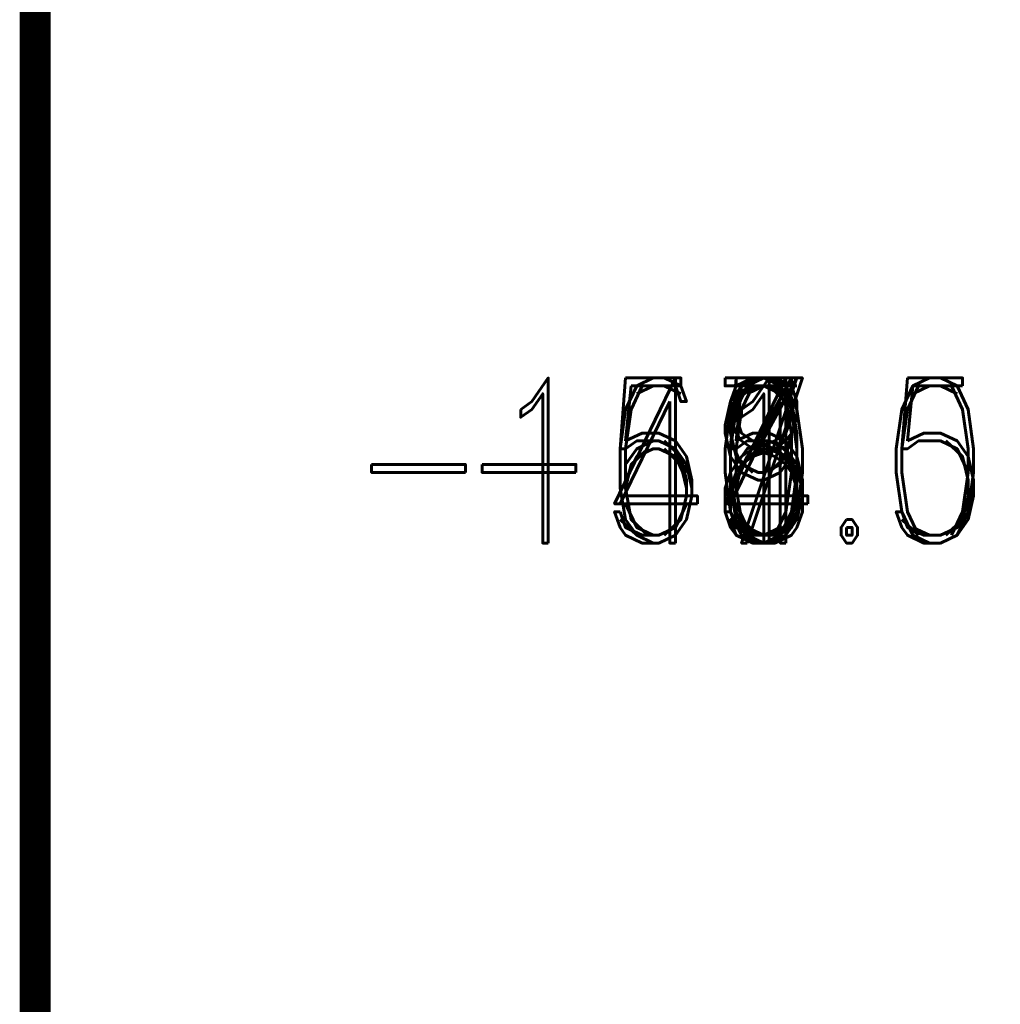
# Model space of a CAD drawing. Extents: x -2 to 113, y -136 to 16.
# Tile 27 of 256: x 0 to 6, y -89 to -83. Entities that reach past the tile are written whole.
import ezdxf
from ezdxf.enums import TextEntityAlignment as Align

# ---------------------------------------------------------------- set-up
doc = ezdxf.new("R2010")
doc.units = 0
doc.header["$MEASUREMENT"] = 0
doc.linetypes.add('SOLID', pattern=[0])
doc.layers.get('0').update_dxf_attribs({"linetype": 'SOLID'})
for name, color, linetype in [('1', 7, 'SOLID'), ('10', 7, 'SOLID'), ('11', 7, 'SOLID'), ('12', 7, 'SOLID'), ('13', 7, 'SOLID'), ('14', 7, 'SOLID'), ('15', 7, 'SOLID'), ('16', 7, 'SOLID'), ('17', 7, 'SOLID'), ('18', 7, 'SOLID'), ('19', 7, 'SOLID'), ('2', 7, 'SOLID'), ('20', 7, 'SOLID'), ('21', 7, 'SOLID'), ('22', 7, 'SOLID'), ('23', 7, 'SOLID'), ('24', 7, 'SOLID'), ('25', 7, 'SOLID'), ('26', 7, 'SOLID'), ('27', 7, 'SOLID'), ('28', 7, 'SOLID'), ('29', 7, 'SOLID'), ('3', 7, 'SOLID'), ('30', 7, 'SOLID'), ('31', 7, 'SOLID'), ('32', 7, 'SOLID'), ('33', 7, 'SOLID'), ('34', 7, 'SOLID'), ('35', 7, 'SOLID'), ('36', 7, 'SOLID'), ('37', 7, 'SOLID'), ('38', 7, 'SOLID'), ('39', 7, 'SOLID'), ('4', 7, 'SOLID'), ('40', 7, 'SOLID'), ('41', 7, 'SOLID'), ('42', 7, 'SOLID'), ('43', 7, 'SOLID'), ('44', 7, 'SOLID'), ('45', 7, 'SOLID'), ('46', 7, 'SOLID'), ('47', 7, 'SOLID'), ('48', 7, 'SOLID'), ('49', 7, 'SOLID'), ('5', 7, 'SOLID'), ('50', 7, 'SOLID'), ('51', 7, 'SOLID'), ('52', 7, 'SOLID'), ('53', 7, 'SOLID'), ('54', 7, 'SOLID'), ('55', 7, 'SOLID'), ('56', 7, 'SOLID'), ('57', 7, 'SOLID'), ('58', 7, 'SOLID'), ('59', 7, 'SOLID'), ('6', 7, 'SOLID'), ('60', 7, 'SOLID'), ('61', 7, 'SOLID'), ('62', 7, 'SOLID'), ('63', 7, 'SOLID'), ('64', 7, 'SOLID'), ('65', 7, 'SOLID'), ('66', 7, 'SOLID'), ('67', 7, 'SOLID'), ('68', 7, 'SOLID'), ('7', 7, 'SOLID'), ('8', 7, 'SOLID'), ('9', 7, 'SOLID')]:
    doc.layers.add(name, color=color, linetype=linetype)
doc.styles.add('ROMAND', font='romand', dxfattribs={"height": 1})

msp = doc.modelspace()

# ---------------------------------------------------------------- linework, layer by layer
at = {"linetype": 'Continuous'}
msp.add_line((-0.2175, -25.6385), (-0.2175, -125.6385), dxfattribs=at)
msp.add_line((-0.2175, -25.6385), (-0.2175, -125.6385), dxfattribs=at)
at = {"color": 7, "linetype": 'SOLID', "const_width": 0.2059}
msp.add_lwpolyline([(-0.2175, -125.6385), (111.5472, -125.6385), (111.5472, 10.2438), (-0.2175, 10.2438), (-0.2175, -125.6385)], dxfattribs=at)
at = {"layer": '1', "color": 7, "linetype": 'SOLID', "const_width": 0.2059}
msp.add_lwpolyline([(-0.2175, -125.6385), (111.5472, -125.6385), (111.5472, 10.2438), (-0.2175, 10.2438), (-0.2175, -125.6385)], dxfattribs=at)
at = {"layer": '10', "color": 7, "linetype": 'SOLID', "const_width": 0.2059}
msp.add_lwpolyline([(-0.2175, -125.6385), (111.5472, -125.6385), (111.5472, 10.2438), (-0.2175, 10.2438), (-0.2175, -125.6385)], dxfattribs=at)
at = {"layer": '11', "color": 7, "linetype": 'SOLID', "const_width": 0.2059}
msp.add_lwpolyline([(-0.2175, -125.6385), (111.5472, -125.6385), (111.5472, 10.2438), (-0.2175, 10.2438), (-0.2175, -125.6385)], dxfattribs=at)
at = {"layer": '12', "color": 7, "linetype": 'SOLID', "const_width": 0.2059}
msp.add_lwpolyline([(-0.2175, -125.6385), (111.5472, -125.6385), (111.5472, 10.2438), (-0.2175, 10.2438), (-0.2175, -125.6385)], dxfattribs=at)
at = {"layer": '13', "color": 7, "linetype": 'SOLID', "const_width": 0.2059}
msp.add_lwpolyline([(-0.2175, -125.6385), (111.5472, -125.6385), (111.5472, 10.2438), (-0.2175, 10.2438), (-0.2175, -125.6385)], dxfattribs=at)
at = {"layer": '14', "color": 7, "linetype": 'SOLID', "const_width": 0.2059}
msp.add_lwpolyline([(-0.2175, -125.6385), (111.5472, -125.6385), (111.5472, 10.2438), (-0.2175, 10.2438), (-0.2175, -125.6385)], dxfattribs=at)
at = {"layer": '15', "color": 7, "linetype": 'SOLID', "const_width": 0.2059}
msp.add_lwpolyline([(-0.2175, -125.6385), (111.5472, -125.6385), (111.5472, 10.2438), (-0.2175, 10.2438), (-0.2175, -125.6385)], dxfattribs=at)
at = {"layer": '16', "color": 7, "linetype": 'SOLID', "const_width": 0.2059}
msp.add_lwpolyline([(-0.2175, -125.6385), (111.5472, -125.6385), (111.5472, 10.2438), (-0.2175, 10.2438), (-0.2175, -125.6385)], dxfattribs=at)
at = {"layer": '17', "color": 7, "linetype": 'SOLID', "const_width": 0.2059}
msp.add_lwpolyline([(-0.2175, -125.6385), (111.5472, -125.6385), (111.5472, 10.2438), (-0.2175, 10.2438), (-0.2175, -125.6385)], dxfattribs=at)
at = {"layer": '18', "color": 7, "linetype": 'SOLID', "const_width": 0.2059}
msp.add_lwpolyline([(-0.2175, -125.6385), (111.5472, -125.6385), (111.5472, 10.2438), (-0.2175, 10.2438), (-0.2175, -125.6385)], dxfattribs=at)
at = {"layer": '19', "color": 7, "linetype": 'SOLID', "const_width": 0.2059}
msp.add_lwpolyline([(-0.2175, -125.6385), (111.5472, -125.6385), (111.5472, 10.2438), (-0.2175, 10.2438), (-0.2175, -125.6385)], dxfattribs=at)
at = {"layer": '2', "color": 7, "linetype": 'SOLID', "const_width": 0.2059}
msp.add_lwpolyline([(-0.2175, -125.6385), (111.5472, -125.6385), (111.5472, 10.2438), (-0.2175, 10.2438), (-0.2175, -125.6385)], dxfattribs=at)
at = {"layer": '20', "color": 7, "linetype": 'SOLID', "const_width": 0.2059}
msp.add_lwpolyline([(-0.2175, -125.6385), (111.5472, -125.6385), (111.5472, 10.2438), (-0.2175, 10.2438), (-0.2175, -125.6385)], dxfattribs=at)
at = {"layer": '21', "color": 7, "linetype": 'SOLID', "const_width": 0.2059}
msp.add_lwpolyline([(-0.2175, -125.6385), (111.5472, -125.6385), (111.5472, 10.2438), (-0.2175, 10.2438), (-0.2175, -125.6385)], dxfattribs=at)
at = {"layer": '22', "color": 7, "linetype": 'SOLID', "const_width": 0.2059}
msp.add_lwpolyline([(-0.2175, -125.6385), (111.5472, -125.6385), (111.5472, 10.2438), (-0.2175, 10.2438), (-0.2175, -125.6385)], dxfattribs=at)
at = {"layer": '23', "color": 7, "linetype": 'SOLID', "const_width": 0.2059}
msp.add_lwpolyline([(-0.2175, -125.6385), (111.5472, -125.6385), (111.5472, 10.2438), (-0.2175, 10.2438), (-0.2175, -125.6385)], dxfattribs=at)
at = {"layer": '24', "color": 7, "linetype": 'SOLID', "const_width": 0.2059}
msp.add_lwpolyline([(-0.2175, -125.6385), (111.5472, -125.6385), (111.5472, 10.2438), (-0.2175, 10.2438), (-0.2175, -125.6385)], dxfattribs=at)
at = {"layer": '25', "color": 7, "linetype": 'SOLID', "const_width": 0.2059}
msp.add_lwpolyline([(-0.2175, -125.6385), (111.5472, -125.6385), (111.5472, 10.2438), (-0.2175, 10.2438), (-0.2175, -125.6385)], dxfattribs=at)
at = {"layer": '26', "color": 7, "linetype": 'SOLID', "const_width": 0.2059}
msp.add_lwpolyline([(-0.2175, -125.6385), (111.5472, -125.6385), (111.5472, 10.2438), (-0.2175, 10.2438), (-0.2175, -125.6385)], dxfattribs=at)
at = {"layer": '27', "color": 7, "linetype": 'SOLID', "const_width": 0.2059}
msp.add_lwpolyline([(-0.2175, -125.6385), (111.5472, -125.6385), (111.5472, 10.2438), (-0.2175, 10.2438), (-0.2175, -125.6385)], dxfattribs=at)
at = {"layer": '28', "color": 7, "linetype": 'SOLID', "const_width": 0.2059}
msp.add_lwpolyline([(-0.2175, -125.6385), (111.5472, -125.6385), (111.5472, 10.2438), (-0.2175, 10.2438), (-0.2175, -125.6385)], dxfattribs=at)
at = {"layer": '29', "color": 7, "linetype": 'SOLID', "const_width": 0.2059}
msp.add_lwpolyline([(-0.2175, -125.6385), (111.5472, -125.6385), (111.5472, 10.2438), (-0.2175, 10.2438), (-0.2175, -125.6385)], dxfattribs=at)
at = {"layer": '3', "color": 7, "linetype": 'SOLID', "const_width": 0.2059}
msp.add_lwpolyline([(-0.2175, -125.6385), (111.5472, -125.6385), (111.5472, 10.2438), (-0.2175, 10.2438), (-0.2175, -125.6385)], dxfattribs=at)
at = {"layer": '30', "color": 7, "linetype": 'SOLID', "const_width": 0.2059}
msp.add_lwpolyline([(-0.2175, -125.6385), (111.5472, -125.6385), (111.5472, 10.2438), (-0.2175, 10.2438), (-0.2175, -125.6385)], dxfattribs=at)
at = {"layer": '31', "color": 7, "linetype": 'SOLID', "const_width": 0.2059}
msp.add_lwpolyline([(-0.2175, -125.6385), (111.5472, -125.6385), (111.5472, 10.2438), (-0.2175, 10.2438), (-0.2175, -125.6385)], dxfattribs=at)
at = {"layer": '32', "color": 7, "linetype": 'SOLID', "const_width": 0.2059}
msp.add_lwpolyline([(-0.2175, -125.6385), (111.5472, -125.6385), (111.5472, 10.2438), (-0.2175, 10.2438), (-0.2175, -125.6385)], dxfattribs=at)
at = {"layer": '33', "color": 7, "linetype": 'SOLID', "const_width": 0.2059}
msp.add_lwpolyline([(-0.2175, -125.6385), (111.5472, -125.6385), (111.5472, 10.2438), (-0.2175, 10.2438), (-0.2175, -125.6385)], dxfattribs=at)
at = {"layer": '34', "color": 7, "linetype": 'SOLID', "const_width": 0.2059}
msp.add_lwpolyline([(-0.2175, -125.6385), (111.5472, -125.6385), (111.5472, 10.2438), (-0.2175, 10.2438), (-0.2175, -125.6385)], dxfattribs=at)
at = {"layer": '35', "color": 7, "linetype": 'SOLID', "const_width": 0.2059}
msp.add_lwpolyline([(-0.2175, -125.6385), (111.5472, -125.6385), (111.5472, 10.2438), (-0.2175, 10.2438), (-0.2175, -125.6385)], dxfattribs=at)
at = {"layer": '36', "color": 7, "linetype": 'SOLID', "const_width": 0.2059}
msp.add_lwpolyline([(-0.2175, -125.6385), (111.5472, -125.6385), (111.5472, 10.2438), (-0.2175, 10.2438), (-0.2175, -125.6385)], dxfattribs=at)
at = {"layer": '37', "color": 7, "linetype": 'SOLID', "const_width": 0.2059}
msp.add_lwpolyline([(-0.2175, -125.6385), (111.5472, -125.6385), (111.5472, 10.2438), (-0.2175, 10.2438), (-0.2175, -125.6385)], dxfattribs=at)
at = {"layer": '38', "color": 7, "linetype": 'SOLID', "const_width": 0.2059}
msp.add_lwpolyline([(-0.2175, -125.6385), (111.5472, -125.6385), (111.5472, 10.2438), (-0.2175, 10.2438), (-0.2175, -125.6385)], dxfattribs=at)
at = {"layer": '39', "color": 7, "linetype": 'SOLID', "const_width": 0.2059}
msp.add_lwpolyline([(-0.2175, -125.6385), (111.5472, -125.6385), (111.5472, 10.2438), (-0.2175, 10.2438), (-0.2175, -125.6385)], dxfattribs=at)
at = {"layer": '4', "color": 7, "linetype": 'SOLID', "const_width": 0.2059}
msp.add_lwpolyline([(-0.2175, -125.6385), (111.5472, -125.6385), (111.5472, 10.2438), (-0.2175, 10.2438), (-0.2175, -125.6385)], dxfattribs=at)
at = {"layer": '40', "color": 7, "linetype": 'SOLID', "const_width": 0.2059}
msp.add_lwpolyline([(-0.2175, -125.6385), (111.5472, -125.6385), (111.5472, 10.2438), (-0.2175, 10.2438), (-0.2175, -125.6385)], dxfattribs=at)
at = {"layer": '41', "color": 7, "linetype": 'SOLID', "const_width": 0.2059}
msp.add_lwpolyline([(-0.2175, -125.6385), (111.5472, -125.6385), (111.5472, 10.2438), (-0.2175, 10.2438), (-0.2175, -125.6385)], dxfattribs=at)
at = {"layer": '42', "color": 7, "linetype": 'SOLID', "const_width": 0.2059}
msp.add_lwpolyline([(-0.2175, -125.6385), (111.5472, -125.6385), (111.5472, 10.2438), (-0.2175, 10.2438), (-0.2175, -125.6385)], dxfattribs=at)
at = {"layer": '43', "color": 7, "linetype": 'SOLID', "const_width": 0.2059}
msp.add_lwpolyline([(-0.2175, -125.6385), (111.5472, -125.6385), (111.5472, 10.2438), (-0.2175, 10.2438), (-0.2175, -125.6385)], dxfattribs=at)
at = {"layer": '44', "color": 7, "linetype": 'SOLID', "const_width": 0.2059}
msp.add_lwpolyline([(-0.2175, -125.6385), (111.5472, -125.6385), (111.5472, 10.2438), (-0.2175, 10.2438), (-0.2175, -125.6385)], dxfattribs=at)
at = {"layer": '45', "color": 7, "linetype": 'SOLID', "const_width": 0.2059}
msp.add_lwpolyline([(-0.2175, -125.6385), (111.5472, -125.6385), (111.5472, 10.2438), (-0.2175, 10.2438), (-0.2175, -125.6385)], dxfattribs=at)
at = {"layer": '46', "color": 7, "linetype": 'SOLID', "const_width": 0.2059}
msp.add_lwpolyline([(-0.2175, -125.6385), (111.5472, -125.6385), (111.5472, 10.2438), (-0.2175, 10.2438), (-0.2175, -125.6385)], dxfattribs=at)
at = {"layer": '47', "color": 7, "linetype": 'SOLID', "const_width": 0.2059}
msp.add_lwpolyline([(-0.2175, -125.6385), (111.5472, -125.6385), (111.5472, 10.2438), (-0.2175, 10.2438), (-0.2175, -125.6385)], dxfattribs=at)
at = {"layer": '48', "color": 7, "linetype": 'SOLID', "const_width": 0.2059}
msp.add_lwpolyline([(-0.2175, -125.6385), (111.5472, -125.6385), (111.5472, 10.2438), (-0.2175, 10.2438), (-0.2175, -125.6385)], dxfattribs=at)
at = {"layer": '49', "color": 7, "linetype": 'SOLID', "const_width": 0.2059}
msp.add_lwpolyline([(-0.2175, -125.6385), (111.5472, -125.6385), (111.5472, 10.2438), (-0.2175, 10.2438), (-0.2175, -125.6385)], dxfattribs=at)
at = {"layer": '5', "color": 7, "linetype": 'SOLID', "const_width": 0.2059}
msp.add_lwpolyline([(-0.2175, -125.6385), (111.5472, -125.6385), (111.5472, 10.2438), (-0.2175, 10.2438), (-0.2175, -125.6385)], dxfattribs=at)
at = {"layer": '50', "color": 7, "linetype": 'SOLID', "const_width": 0.2059}
msp.add_lwpolyline([(-0.2175, -125.6385), (111.5472, -125.6385), (111.5472, 10.2438), (-0.2175, 10.2438), (-0.2175, -125.6385)], dxfattribs=at)
at = {"layer": '51', "color": 7, "linetype": 'SOLID', "const_width": 0.2059}
msp.add_lwpolyline([(-0.2175, -125.6385), (111.5472, -125.6385), (111.5472, 10.2438), (-0.2175, 10.2438), (-0.2175, -125.6385)], dxfattribs=at)
at = {"layer": '52', "color": 7, "linetype": 'SOLID', "const_width": 0.2059}
msp.add_lwpolyline([(-0.2175, -125.6385), (111.5472, -125.6385), (111.5472, 10.2438), (-0.2175, 10.2438), (-0.2175, -125.6385)], dxfattribs=at)
at = {"layer": '53', "color": 7, "linetype": 'SOLID', "const_width": 0.2059}
msp.add_lwpolyline([(-0.2175, -125.6385), (111.5472, -125.6385), (111.5472, 10.2438), (-0.2175, 10.2438), (-0.2175, -125.6385)], dxfattribs=at)
at = {"layer": '54', "color": 7, "linetype": 'SOLID', "const_width": 0.2059}
msp.add_lwpolyline([(-0.2175, -125.6385), (111.5472, -125.6385), (111.5472, 10.2438), (-0.2175, 10.2438), (-0.2175, -125.6385)], dxfattribs=at)
at = {"layer": '55', "color": 7, "linetype": 'SOLID', "const_width": 0.2059}
msp.add_lwpolyline([(-0.2175, -125.6385), (111.5472, -125.6385), (111.5472, 10.2438), (-0.2175, 10.2438), (-0.2175, -125.6385)], dxfattribs=at)
at = {"layer": '56', "color": 7, "linetype": 'SOLID', "const_width": 0.2059}
msp.add_lwpolyline([(-0.2175, -125.6385), (111.5472, -125.6385), (111.5472, 10.2438), (-0.2175, 10.2438), (-0.2175, -125.6385)], dxfattribs=at)
at = {"layer": '57', "color": 7, "linetype": 'SOLID', "const_width": 0.2059}
msp.add_lwpolyline([(-0.2175, -125.6385), (111.5472, -125.6385), (111.5472, 10.2438), (-0.2175, 10.2438), (-0.2175, -125.6385)], dxfattribs=at)
at = {"layer": '58', "color": 7, "linetype": 'SOLID', "const_width": 0.2059}
msp.add_lwpolyline([(-0.2175, -125.6385), (111.5472, -125.6385), (111.5472, 10.2438), (-0.2175, 10.2438), (-0.2175, -125.6385)], dxfattribs=at)
at = {"layer": '59', "color": 7, "linetype": 'SOLID', "const_width": 0.2059}
msp.add_lwpolyline([(-0.2175, -125.6385), (111.5472, -125.6385), (111.5472, 10.2438), (-0.2175, 10.2438), (-0.2175, -125.6385)], dxfattribs=at)
at = {"layer": '6', "color": 7, "linetype": 'SOLID', "const_width": 0.2059}
msp.add_lwpolyline([(-0.2175, -125.6385), (111.5472, -125.6385), (111.5472, 10.2438), (-0.2175, 10.2438), (-0.2175, -125.6385)], dxfattribs=at)
at = {"layer": '60', "color": 7, "linetype": 'SOLID', "const_width": 0.2059}
msp.add_lwpolyline([(-0.2175, -125.6385), (111.5472, -125.6385), (111.5472, 10.2438), (-0.2175, 10.2438), (-0.2175, -125.6385)], dxfattribs=at)
at = {"layer": '61', "color": 7, "linetype": 'SOLID', "const_width": 0.2059}
msp.add_lwpolyline([(-0.2175, -125.6385), (111.5472, -125.6385), (111.5472, 10.2438), (-0.2175, 10.2438), (-0.2175, -125.6385)], dxfattribs=at)
at = {"layer": '62', "color": 7, "linetype": 'SOLID', "const_width": 0.2059}
msp.add_lwpolyline([(-0.2175, -125.6385), (111.5472, -125.6385), (111.5472, 10.2438), (-0.2175, 10.2438), (-0.2175, -125.6385)], dxfattribs=at)
at = {"layer": '63', "color": 7, "linetype": 'SOLID', "const_width": 0.2059}
msp.add_lwpolyline([(-0.2175, -125.6385), (111.5472, -125.6385), (111.5472, 10.2438), (-0.2175, 10.2438), (-0.2175, -125.6385)], dxfattribs=at)
at = {"layer": '64', "color": 7, "linetype": 'SOLID', "const_width": 0.2059}
msp.add_lwpolyline([(-0.2175, -125.6385), (111.5472, -125.6385), (111.5472, 10.2438), (-0.2175, 10.2438), (-0.2175, -125.6385)], dxfattribs=at)
at = {"layer": '65', "color": 7, "linetype": 'SOLID', "const_width": 0.2059}
msp.add_lwpolyline([(-0.2175, -125.6385), (111.5472, -125.6385), (111.5472, 10.2438), (-0.2175, 10.2438), (-0.2175, -125.6385)], dxfattribs=at)
at = {"layer": '66', "color": 7, "linetype": 'SOLID', "const_width": 0.2059}
msp.add_lwpolyline([(-0.2175, -125.6385), (111.5472, -125.6385), (111.5472, 10.2438), (-0.2175, 10.2438), (-0.2175, -125.6385)], dxfattribs=at)
at = {"layer": '67', "color": 7, "linetype": 'SOLID', "const_width": 0.2059}
msp.add_lwpolyline([(-0.2175, -125.6385), (111.5472, -125.6385), (111.5472, 10.2438), (-0.2175, 10.2438), (-0.2175, -125.6385)], dxfattribs=at)
at = {"layer": '68', "color": 7, "linetype": 'SOLID', "const_width": 0.2059}
msp.add_lwpolyline([(-0.2175, -125.6385), (111.5472, -125.6385), (111.5472, 10.2438), (-0.2175, 10.2438), (-0.2175, -125.6385)], dxfattribs=at)
at = {"layer": '7', "color": 7, "linetype": 'SOLID', "const_width": 0.2059}
msp.add_lwpolyline([(-0.2175, -125.6385), (111.5472, -125.6385), (111.5472, 10.2438), (-0.2175, 10.2438), (-0.2175, -125.6385)], dxfattribs=at)
at = {"layer": '8', "color": 7, "linetype": 'SOLID', "const_width": 0.2059}
msp.add_lwpolyline([(-0.2175, -125.6385), (111.5472, -125.6385), (111.5472, 10.2438), (-0.2175, 10.2438), (-0.2175, -125.6385)], dxfattribs=at)
at = {"layer": '9', "color": 7, "linetype": 'SOLID', "const_width": 0.2059}
msp.add_lwpolyline([(-0.2175, -125.6385), (111.5472, -125.6385), (111.5472, 10.2438), (-0.2175, 10.2438), (-0.2175, -125.6385)], dxfattribs=at)

# ---------------------------------------------------------------- texts
at = {"color": 7, "style": 'ROMAND', "width": 0.78}
msp.add_text('-53.5', height=1.09412, dxfattribs=at).set_placement((6.106, -85.6385), align=Align.MIDDLE_RIGHT)
at = {"layer": '1', "color": 7, "style": 'ROMAND', "width": 0.78}
msp.add_text('-53.5', height=1.09412, dxfattribs=at).set_placement((6.106, -85.6385), align=Align.MIDDLE_RIGHT)
at = {"layer": '10', "color": 7, "style": 'ROMAND', "width": 0.78}
msp.add_text('-49.5', height=1.09412, dxfattribs=at).set_placement((6.106, -85.6385), align=Align.MIDDLE_RIGHT)
at = {"layer": '11', "color": 7, "style": 'ROMAND', "width": 0.78}
msp.add_text('-149.5', height=1.09412, dxfattribs=at).set_placement((6.106, -85.6385), align=Align.MIDDLE_RIGHT)
at = {"layer": '12', "color": 7, "style": 'ROMAND', "width": 0.78}
msp.add_text('-47.5', height=1.09412, dxfattribs=at).set_placement((6.106, -85.6385), align=Align.MIDDLE_RIGHT)
at = {"layer": '13', "color": 7, "style": 'ROMAND', "width": 0.78}
msp.add_text('-147.5', height=1.09412, dxfattribs=at).set_placement((6.106, -85.6385), align=Align.MIDDLE_RIGHT)
at = {"layer": '14', "color": 7, "style": 'ROMAND', "width": 0.78}
msp.add_text('-47.5', height=1.09412, dxfattribs=at).set_placement((6.106, -85.6385), align=Align.MIDDLE_RIGHT)
at = {"layer": '15', "color": 7, "style": 'ROMAND', "width": 0.78}
msp.add_text('-147.5', height=1.09412, dxfattribs=at).set_placement((6.106, -85.6385), align=Align.MIDDLE_RIGHT)
at = {"layer": '16', "color": 7, "style": 'ROMAND', "width": 0.78}
msp.add_text('-48.0', height=1.09412, dxfattribs=at).set_placement((6.106, -85.6385), align=Align.MIDDLE_RIGHT)
at = {"layer": '17', "color": 7, "style": 'ROMAND', "width": 0.78}
msp.add_text('-148.0', height=1.09412, dxfattribs=at).set_placement((6.106, -85.6385), align=Align.MIDDLE_RIGHT)
at = {"layer": '18', "color": 7, "style": 'ROMAND', "width": 0.78}
msp.add_text('-48.0', height=1.09412, dxfattribs=at).set_placement((6.106, -85.6385), align=Align.MIDDLE_RIGHT)
at = {"layer": '19', "color": 7, "style": 'ROMAND', "width": 0.78}
msp.add_text('-148.0', height=1.09412, dxfattribs=at).set_placement((6.106, -85.6385), align=Align.MIDDLE_RIGHT)
at = {"layer": '2', "color": 7, "style": 'ROMAND', "width": 0.78}
msp.add_text('-54.0', height=1.09412, dxfattribs=at).set_placement((6.106, -85.6385), align=Align.MIDDLE_RIGHT)
at = {"layer": '20', "color": 7, "style": 'ROMAND', "width": 0.78}
msp.add_text('-53.0', height=1.09412, dxfattribs=at).set_placement((6.106, -85.6385), align=Align.MIDDLE_RIGHT)
at = {"layer": '21', "color": 7, "style": 'ROMAND', "width": 0.78}
msp.add_text('-153.0', height=1.09412, dxfattribs=at).set_placement((6.106, -85.6385), align=Align.MIDDLE_RIGHT)
at = {"layer": '22', "color": 7, "style": 'ROMAND', "width": 0.78}
msp.add_text('-64.5', height=1.09412, dxfattribs=at).set_placement((6.106, -85.6385), align=Align.MIDDLE_RIGHT)
at = {"layer": '23', "color": 7, "style": 'ROMAND', "width": 0.78}
msp.add_text('-164.5', height=1.09412, dxfattribs=at).set_placement((6.106, -85.6385), align=Align.MIDDLE_RIGHT)
at = {"layer": '24', "color": 7, "style": 'ROMAND', "width": 0.78}
msp.add_text('-57.0', height=1.09412, dxfattribs=at).set_placement((6.106, -85.6385), align=Align.MIDDLE_RIGHT)
at = {"layer": '25', "color": 7, "style": 'ROMAND', "width": 0.78}
msp.add_text('-157.0', height=1.09412, dxfattribs=at).set_placement((6.106, -85.6385), align=Align.MIDDLE_RIGHT)
at = {"layer": '26', "color": 7, "style": 'ROMAND', "width": 0.78}
msp.add_text('-56.0', height=1.09412, dxfattribs=at).set_placement((6.106, -85.6385), align=Align.MIDDLE_RIGHT)
at = {"layer": '27', "color": 7, "style": 'ROMAND', "width": 0.78}
msp.add_text('-64.5', height=1.09412, dxfattribs=at).set_placement((6.106, -85.6385), align=Align.MIDDLE_RIGHT)
at = {"layer": '28', "color": 7, "style": 'ROMAND', "width": 0.78}
msp.add_text('-164.5', height=1.09412, dxfattribs=at).set_placement((6.106, -85.6385), align=Align.MIDDLE_RIGHT)
at = {"layer": '29', "color": 7, "style": 'ROMAND', "width": 0.78}
msp.add_text('-57.5', height=1.09412, dxfattribs=at).set_placement((6.106, -85.6385), align=Align.MIDDLE_RIGHT)
at = {"layer": '3', "color": 7, "style": 'ROMAND', "width": 0.78}
msp.add_text('-154.0', height=1.09412, dxfattribs=at).set_placement((6.106, -85.6385), align=Align.MIDDLE_RIGHT)
at = {"layer": '39', "color": 7, "style": 'ROMAND', "width": 0.78}
msp.add_text('-51.0', height=1.09412, dxfattribs=at).set_placement((6.106, -85.6385), align=Align.MIDDLE_RIGHT)
at = {"layer": '4', "color": 7, "style": 'ROMAND', "width": 0.78}
msp.add_text('-47.5', height=1.09412, dxfattribs=at).set_placement((6.106, -85.6385), align=Align.MIDDLE_RIGHT)
at = {"layer": '40', "color": 7, "style": 'ROMAND', "width": 0.78}
msp.add_text('-151.0', height=1.09412, dxfattribs=at).set_placement((6.106, -85.6385), align=Align.MIDDLE_RIGHT)
at = {"layer": '41', "color": 7, "style": 'ROMAND', "width": 0.78}
msp.add_text('-64.5', height=1.09412, dxfattribs=at).set_placement((6.106, -85.6385), align=Align.MIDDLE_RIGHT)
at = {"layer": '42', "color": 7, "style": 'ROMAND', "width": 0.78}
msp.add_text('-164.5', height=1.09412, dxfattribs=at).set_placement((6.106, -85.6385), align=Align.MIDDLE_RIGHT)
at = {"layer": '43', "color": 7, "style": 'ROMAND', "width": 0.78}
msp.add_text('-49.0', height=1.09412, dxfattribs=at).set_placement((6.106, -85.6385), align=Align.MIDDLE_RIGHT)
at = {"layer": '44', "color": 7, "style": 'ROMAND', "width": 0.78}
msp.add_text('-149.0', height=1.09412, dxfattribs=at).set_placement((6.106, -85.6385), align=Align.MIDDLE_RIGHT)
at = {"layer": '45', "color": 7, "style": 'ROMAND', "width": 0.78}
msp.add_text('-48.5', height=1.09412, dxfattribs=at).set_placement((6.106, -85.6385), align=Align.MIDDLE_RIGHT)
at = {"layer": '46', "color": 7, "style": 'ROMAND', "width": 0.78}
msp.add_text('-50.5', height=1.09412, dxfattribs=at).set_placement((6.106, -85.6385), align=Align.MIDDLE_RIGHT)
at = {"layer": '47', "color": 7, "style": 'ROMAND', "width": 0.78}
msp.add_text('-44.0', height=1.09412, dxfattribs=at).set_placement((6.106, -85.6385), align=Align.MIDDLE_RIGHT)
at = {"layer": '48', "color": 7, "style": 'ROMAND', "width": 0.78}
msp.add_text('-47.0', height=1.09412, dxfattribs=at).set_placement((6.106, -85.6385), align=Align.MIDDLE_RIGHT)
at = {"layer": '49', "color": 7, "style": 'ROMAND', "width": 0.78}
msp.add_text('-48.0', height=1.09412, dxfattribs=at).set_placement((6.106, -85.6385), align=Align.MIDDLE_RIGHT)
at = {"layer": '5', "color": 7, "style": 'ROMAND', "width": 0.78}
msp.add_text('-147.5', height=1.09412, dxfattribs=at).set_placement((6.106, -85.6385), align=Align.MIDDLE_RIGHT)
at = {"layer": '50', "color": 7, "style": 'ROMAND', "width": 0.78}
msp.add_text('-50.0', height=1.09412, dxfattribs=at).set_placement((6.106, -85.6385), align=Align.MIDDLE_RIGHT)
at = {"layer": '51', "color": 7, "style": 'ROMAND', "width": 0.78}
msp.add_text('-150.0', height=1.09412, dxfattribs=at).set_placement((6.106, -85.6385), align=Align.MIDDLE_RIGHT)
at = {"layer": '52', "color": 7, "style": 'ROMAND', "width": 0.78}
msp.add_text('-45.5', height=1.09412, dxfattribs=at).set_placement((6.106, -85.6385), align=Align.MIDDLE_RIGHT)
at = {"layer": '53', "color": 7, "style": 'ROMAND', "width": 0.78}
msp.add_text('-145.5', height=1.09412, dxfattribs=at).set_placement((6.106, -85.6385), align=Align.MIDDLE_RIGHT)
at = {"layer": '54', "color": 7, "style": 'ROMAND', "width": 0.78}
msp.add_text('-50.0', height=1.09412, dxfattribs=at).set_placement((6.106, -85.6385), align=Align.MIDDLE_RIGHT)
at = {"layer": '55', "color": 7, "style": 'ROMAND', "width": 0.78}
msp.add_text('-150.0', height=1.09412, dxfattribs=at).set_placement((6.106, -85.6385), align=Align.MIDDLE_RIGHT)
at = {"layer": '56', "color": 7, "style": 'ROMAND', "width": 0.78}
msp.add_text('-51.5', height=1.09412, dxfattribs=at).set_placement((6.106, -85.6385), align=Align.MIDDLE_RIGHT)
at = {"layer": '57', "color": 7, "style": 'ROMAND', "width": 0.78}
msp.add_text('-57.5', height=1.09412, dxfattribs=at).set_placement((6.106, -85.6385), align=Align.MIDDLE_RIGHT)
at = {"layer": '58', "color": 7, "style": 'ROMAND', "width": 0.78}
msp.add_text('-157.5', height=1.09412, dxfattribs=at).set_placement((6.106, -85.6385), align=Align.MIDDLE_RIGHT)
at = {"layer": '59', "color": 7, "style": 'ROMAND', "width": 0.78}
msp.add_text('-53.0', height=1.09412, dxfattribs=at).set_placement((6.106, -85.6385), align=Align.MIDDLE_RIGHT)
at = {"layer": '6', "color": 7, "style": 'ROMAND', "width": 0.78}
msp.add_text('-49.0', height=1.09412, dxfattribs=at).set_placement((6.106, -85.6385), align=Align.MIDDLE_RIGHT)
at = {"layer": '60', "color": 7, "style": 'ROMAND', "width": 0.78}
msp.add_text('-153.0', height=1.09412, dxfattribs=at).set_placement((6.106, -85.6385), align=Align.MIDDLE_RIGHT)
at = {"layer": '61', "color": 7, "style": 'ROMAND', "width": 0.78}
msp.add_text('-55.5', height=1.09412, dxfattribs=at).set_placement((6.106, -85.6385), align=Align.MIDDLE_RIGHT)
at = {"layer": '62', "color": 7, "style": 'ROMAND', "width": 0.78}
msp.add_text('-155.5', height=1.09412, dxfattribs=at).set_placement((6.106, -85.6385), align=Align.MIDDLE_RIGHT)
at = {"layer": '63', "color": 7, "style": 'ROMAND', "width": 0.78}
msp.add_text('-55.0', height=1.09412, dxfattribs=at).set_placement((6.106, -85.6385), align=Align.MIDDLE_RIGHT)
at = {"layer": '64', "color": 7, "style": 'ROMAND', "width": 0.78}
msp.add_text('-155.0', height=1.09412, dxfattribs=at).set_placement((6.106, -85.6385), align=Align.MIDDLE_RIGHT)
at = {"layer": '65', "color": 7, "style": 'ROMAND', "width": 0.78}
msp.add_text('-45.0', height=1.09412, dxfattribs=at).set_placement((6.106, -85.6385), align=Align.MIDDLE_RIGHT)
at = {"layer": '66', "color": 7, "style": 'ROMAND', "width": 0.78}
msp.add_text('-145.0', height=1.09412, dxfattribs=at).set_placement((6.106, -85.6385), align=Align.MIDDLE_RIGHT)
at = {"layer": '67', "color": 7, "style": 'ROMAND', "width": 0.78}
msp.add_text('-45.5', height=1.09412, dxfattribs=at).set_placement((6.106, -85.6385), align=Align.MIDDLE_RIGHT)
at = {"layer": '68', "color": 7, "style": 'ROMAND', "width": 0.78}
msp.add_text('-145.5', height=1.09412, dxfattribs=at).set_placement((6.106, -85.6385), align=Align.MIDDLE_RIGHT)
at = {"layer": '7', "color": 7, "style": 'ROMAND', "width": 0.78}
msp.add_text('-149.0', height=1.09412, dxfattribs=at).set_placement((6.106, -85.6385), align=Align.MIDDLE_RIGHT)
at = {"layer": '8', "color": 7, "style": 'ROMAND', "width": 0.78}
msp.add_text('-51.0', height=1.09412, dxfattribs=at).set_placement((6.106, -85.6385), align=Align.MIDDLE_RIGHT)
at = {"layer": '9', "color": 7, "style": 'ROMAND', "width": 0.78}
msp.add_text('-151.0', height=1.09412, dxfattribs=at).set_placement((6.106, -85.6385), align=Align.MIDDLE_RIGHT)

doc.saveas('drawing.dxf')
